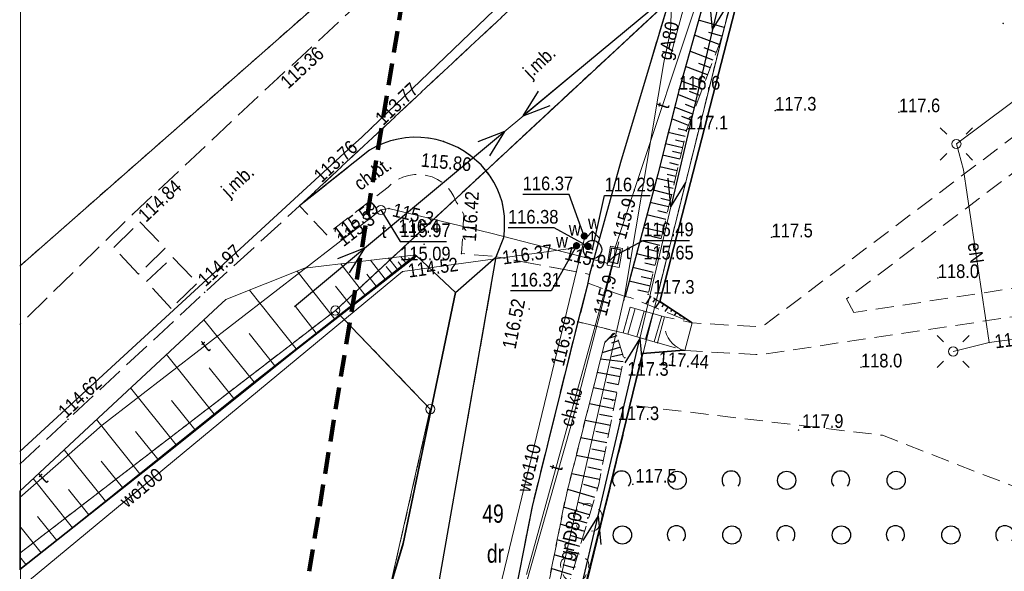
# Model space of a CAD drawing. Header units: metres. Extents: x 6532801 to 6532945, y 6021209 to 6021424.
# Tile 2 of 12: x 6532801 to 6532855, y 6021263 to 6021293. Entities that reach past the tile are written whole.
import ezdxf
from ezdxf.enums import TextEntityAlignment as Align

# ---------------------------------------------------------------- set-up
doc = ezdxf.new("R2010")
doc.units = ezdxf.units.M
doc.header["$MEASUREMENT"] = 0
for name, pattern in [('1.0_0.5', [1.5, 1, -0.5]), ('1.5_0.5', [2, 1.5, -0.5]), ('219-500', [0]), ('4', [1.8, 1.2, -0.6]), ('egug-500', [1, 0.5, -0.5]), ('otof_500', [0]), ('suep_nn_500', [0])]:
    doc.linetypes.add(name, pattern=pattern)
doc.layers.get('0').update_dxf_attribs({"color": 2, "linetype": 'CONTINUOUS', "lineweight": 5})
for name, color, linetype in [('000 Inne (niezydentyfikowane)', 7, 'CONTINUOUS'), ('140-Punkty robocze', 7, 'CONTINUOUS'), ('202-punkt graniczny', 7, 'CONTINUOUS'), ('210-oznaczenie konturu użytku gruntowego', 7, 'CONTINUOUS'), ('211-numer działki ewidencyjnej', 7, 'CONTINUOUS'), ('218-kontur użytku gruntowego', 7, 'CONTINUOUS'), ('219-działka ewidencyjna', 7, 'CONTINUOUS'), ('chodnik', 7, 'CONTINUOUS'), ('chodnik-Atr17', 7, 'CONTINUOUS'), ('drzewo liściaste', 7, 'CONTINUOUS'), ('furtka', 7, 'CONTINUOUS'), ('hydrant', 7, 'CONTINUOUS'), ('jezdnia', 7, 'CONTINUOUS'), ('jezdnia-Atr17', 7, 'CONTINUOUS'), ('komora podziemna', 7, 'CONTINUOUS'), ('krawężnik', 7, 'CONTINUOUS'), ('latarnia', 7, 'CONTINUOUS'), ('Obszar opracowania', 7, 'CONTINUOUS'), ('ogrodzenie trwałe', 7, 'CONTINUOUS'), ('pikieta naturalna', 7, 'CONTINUOUS'), ('pikieta naturalna-Atr2', 7, 'CONTINUOUS'), ('pikieta sztuczna', 7, 'CONTINUOUS'), ('pikieta sztuczna-Atr2', 7, 'CONTINUOUS'), ('przewód elektroenergetyczny niskiego napięcia', 7, 'CONTINUOUS'), ('przewód elektroenergetyczny podziemny', 7, 'CONTINUOUS'), ('przewód elektroenergetyczny podziemny-Atr1', 7, 'CONTINUOUS'), ('przewód gazowy', 7, 'CONTINUOUS'), ('przewód gazowy-Atr1', 7, 'CONTINUOUS'), ('przewód kanalizacyjny', 7, 'CONTINUOUS'), ('przewód telekomunikacyjny podziemny', 7, 'CONTINUOUS'), ('przewód telekomunikacyjny podziemny-Atr1', 7, 'CONTINUOUS'), ('przewód wodociągowy', 7, 'CONTINUOUS'), ('przewód wodociągowy-Atr1', 7, 'CONTINUOUS'), ('Ramki i opis wydruku', 7, 'CONTINUOUS'), ('rzędna', 7, 'CONTINUOUS'), ('rzędna-Atr2', 7, 'CONTINUOUS'), ('rzędna-Atr3', 7, 'CONTINUOUS'), ('schody w ciągu komunikacyjnym', 7, 'CONTINUOUS'), ('skarpa nieumocniona', 7, 'CONTINUOUS'), ('skarpa umocniona', 7, 'CONTINUOUS'), ('wodociągowe urządzenie techniczne', 7, 'CONTINUOUS'), ('wodociągowe urządzenie techniczne-Atr17', 7, 'CONTINUOUS'), ('właz do komory lub kanału - okrągły', 7, 'CONTINUOUS'), ('właz do komory lub kanału - okrągły-Atr17', 7, 'CONTINUOUS'), ('właz do komory lub kanału - prostokątny', 7, 'CONTINUOUS'), ('właz do komory lub kanału - prostokątny-Atr17', 7, 'CONTINUOUS'), ('zadrzewienie  zakrzewienie', 7, 'CONTINUOUS'), ('zasuwa lub zawór', 7, 'CONTINUOUS'), ('zasuwa lub zawór-Atr17', 7, 'CONTINUOUS')]:
    doc.layers.add(name, color=color, linetype=linetype)
doc.styles.get("Standard").update_dxf_attribs({"font": 'Working1250', "width": 0.75})
doc.linetypes.add('902-500', pattern='A,3.75,0,[1,ksztalty.shx,S=0.5,R=0,X=0,Y=0],3.75', length=7.5)

# ---------------------------------------------------------------- blocks, each defined once
blk = doc.blocks.new('202')
at = {"color": 0, "linetype": 'Continuous', "lineweight": 0}
blk.add_circle((0, 0), 0.25, dxfattribs=at)
blk = doc.blocks.new('PW01')
at = {"linetype": 'Continuous', "lineweight": 13}
h = blk.add_hatch(color=0, dxfattribs=at)
edge = h.paths.add_edge_path()
edge.add_arc((0, 0), 0.045, 0, 360)
blk = doc.blocks.new('SUPWP')
at = {"color": 0, "linetype": 'Continuous'}
blk.add_lwpolyline([(-0.375, -0.25), (0.375, -0.25), (0.375, 0.25), (-0.375, 0.25)], close=True, dxfattribs=at)
blk = doc.blocks.new('OP021')
at = {"linetype": 'Continuous', "lineweight": 13}
h = blk.add_hatch(color=0, dxfattribs=at)
edge = h.paths.add_edge_path()
edge.add_arc((0, 0), 0.05, 0, 360)
at = {"color": 0, "linetype": 'Continuous', "lineweight": 13}
for centre, start, end in [((0, 0.4), 49.272, 130.728), ((-0.38, 0.124), 121.308, 202.548), ((0.38, 0.124), 337.452, 58.692), ((-0.235, -0.324), 193.221, 274.871), ((0.235, -0.324), 265.129, 346.779)]:
    blk.add_arc(centre, 0.4, start, end, dxfattribs=at)
blk = doc.blocks.new('SM01')
at = {"color": 0, "linetype": 'Continuous', "lineweight": 13}
for p, q in [((-0.53, 0.531), (-0.883, 0.884)), ((0.531, 0.531), (0.884, 0.884)), ((-0.53, -0.53), (-0.883, -0.883)), ((0.531, -0.53), (0.884, -0.883))]:
    blk.add_line(p, q, dxfattribs=at)
blk.add_circle((0, 0), 0.25, dxfattribs=at)
blk = doc.blocks.new('OTZK1')
at = {"color": 0, "linetype": 'Continuous'}
blk.add_circle((0, 0), 0.5, dxfattribs=at)
blk = doc.blocks.new('OTZK2')
at = {"color": 0, "linetype": 'Continuous'}
blk.add_arc((0, 0), 0.5, 318.85, 221.162, dxfattribs=at)
blk = doc.blocks.new('SUEP1')
at = {"color": 0, "linetype": 'Continuous'}
for p, q in [((0, 0), (5, 0)), ((5, 0), (3.5, 0.5)), ((5, 0), (3.5, -0.5)), ((5, 0), (15, 0)), ((15, 0), (13.5, 0.5)), ((15, 0), (13.5, -0.5))]:
    blk.add_line(p, q, dxfattribs=at)
blk = doc.blocks.new('OK04')
at = {"color": 0, "linetype": 'Continuous', "lineweight": 0}
blk.add_arc((1.5, 0.001), 1.5, 120, 180, dxfattribs=at)
blk = doc.blocks.new('US22')
at = {"color": 0, "linetype": 'Continuous', "lineweight": 13}
blk.add_circle((0, 0), 0.25, dxfattribs=at)
blk = doc.blocks.new('US25')
at = {"linetype": 'Continuous', "lineweight": 0}
h = blk.add_hatch(color=0, dxfattribs=at)
edge = h.paths.add_edge_path()
edge.add_arc((0, 0), 0.2, 0, 360)
blk = doc.blocks.new('SUWH')
at = {"color": 0, "linetype": 'Continuous'}
for p in [(-0.354, 0.646), (0, 0.5), (0.354, 0.646)]:
    blk.add_line(p, (0, 1), dxfattribs=at)
blk.add_circle((0, 0), 0.5, dxfattribs=at)
blk = doc.blocks.new('PIKIETA')
at = {"color": 0}
blk.add_circle((0, 0), 0.045, dxfattribs=at)

msp = doc.modelspace()

# ---------------------------------------------------------------- linework, layer by layer
at = {"layer": '000 Inne (niezydentyfikowane)', "color": 7, "linetype": 'Continuous', "lineweight": 13}
for p, q in [((6532821.75, 6021279.54), (6532821.26, 6021280.16)), ((6532822.2, 6021279.9), (6532821.94, 6021280.24)), ((6532822.43, 6021280.08), (6532822.35, 6021280.18)), ((6532822.66, 6021280.26), (6532822.61, 6021280.32)), ((6532819.97, 6021278.15), (6532818.64, 6021279.85)), ((6532821.08, 6021279.01), (6532820.27, 6021280.04)), ((6532821.45, 6021279.31), (6532821.14, 6021279.71)), ((6532821.97, 6021279.72), (6532821.79, 6021279.96)), ((6532818.3, 6021276.83), (6532816.25, 6021279.45)), ((6532820.59, 6021278.63), (6532820.07, 6021279.29)), ((6532819.21, 6021277.54), (6532818.35, 6021278.63)), ((6532816.2, 6021275.18), (6532813.65, 6021278.41)), ((6532817.3, 6021276.05), (6532816.16, 6021277.5)), ((6532813.89, 6021273.36), (6532811.14, 6021276.78)), ((6532815.03, 6021274.26), (6532813.63, 6021276.03)), ((6532811.7, 6021271.61), (6532809.09, 6021274.87)), ((6532812.78, 6021272.47), (6532811.44, 6021274.14)), ((6532809.62, 6021269.93), (6532807.13, 6021273.04)), ((6532810.65, 6021270.76), (6532809.37, 6021272.35)), ((6532807.64, 6021268.34), (6532805.26, 6021271.31)), ((6532808.62, 6021269.13), (6532807.4, 6021270.65)), ((6532805.75, 6021266.83), (6532803.48, 6021269.65)), ((6532806.68, 6021267.58), (6532805.52, 6021269.02)), ((6532803.95, 6021265.38), (6532801.79, 6021268.07)), ((6532804.84, 6021266.09), (6532803.73, 6021267.47)), ((6532803.08, 6021264.68), (6532802.02, 6021266)), ((6532802.23, 6021264), (6532801.05, 6021265.472)), ((6532801.4, 6021263.34), (6532801.05, 6021263.773))]:
    msp.add_line(p, q, dxfattribs=at)
at = {"layer": '000 Inne (niezydentyfikowane)', "color": 7, "linetype": 'Continuous', "lineweight": 25, "flags": 128}
for points in [[(6532839.65, 6021292.8), (6532838.25, 6021293.2)], [(6532839.52, 6021292.33), (6532838.82, 6021292.53)], [(6532839.38, 6021291.87), (6532838.02, 6021292.39)], [(6532839.05, 6021291.02), (6532837.77, 6021291.5)], [(6532839.21, 6021291.44), (6532838.55, 6021291.69)], [(6532838.74, 6021290.21), (6532837.54, 6021290.66)], [(6532838.9, 6021290.6), (6532838.27, 6021290.84)], [(6532838.45, 6021289.44), (6532837.31, 6021289.87)], [(6532838.6, 6021289.82), (6532838.01, 6021290.04)], [(6532838.32, 6021289.08), (6532837.76, 6021289.29)], [(6532838.18, 6021288.72), (6532837.11, 6021289.13)], [(6532837.93, 6021288.06), (6532836.94, 6021288.44)], [(6532838.05, 6021288.39), (6532837.54, 6021288.58)], [(6532837.69, 6021287.44), (6532836.78, 6021287.79)], [(6532837.81, 6021287.75), (6532837.33, 6021287.93)], [(6532837.59, 6021287.14), (6532837.13, 6021287.25)], [(6532837.52, 6021286.83), (6532836.59, 6021287.05)], [(6532837.45, 6021286.52), (6532836.98, 6021286.63)], [(6532837.37, 6021286.21), (6532836.44, 6021286.43)], [(6532837.23, 6021285.58), (6532836.28, 6021285.8)], [(6532837.3, 6021285.9), (6532836.83, 6021286.01)], [(6532837.08, 6021284.95), (6532836.12, 6021285.17)], [(6532837.15, 6021285.26), (6532836.68, 6021285.38)], [(6532836.93, 6021284.3), (6532835.96, 6021284.53)], [(6532837, 6021284.63), (6532836.52, 6021284.74)], [(6532836.77, 6021283.64), (6532835.78, 6021283.88)], [(6532836.85, 6021283.97), (6532836.36, 6021284.09)], [(6532836.69, 6021283.31), (6532836.19, 6021283.43)], [(6532836.61, 6021282.97), (6532835.6, 6021283.21)], [(6532836.45, 6021282.28), (6532835.42, 6021282.53)], [(6532836.53, 6021282.63), (6532836.02, 6021282.75)], [(6532836.29, 6021281.58), (6532835.23, 6021281.83)], [(6532836.37, 6021281.93), (6532835.85, 6021282.06)], [(6532836.2, 6021281.22), (6532835.67, 6021281.35)], [(6532836.12, 6021280.86), (6532835.04, 6021281.12)], [(6532836.03, 6021280.5), (6532835.49, 6021280.63)], [(6532835.95, 6021280.13), (6532834.85, 6021280.39)], [(6532835.77, 6021279.38), (6532834.65, 6021279.65)], [(6532835.86, 6021279.76), (6532835.3, 6021279.89)], [(6532835.68, 6021279), (6532835.11, 6021279.14)], [(6532835.59, 6021278.63), (6532834.44, 6021278.9)], [(6532835.51, 6021278.27), (6532834.93, 6021278.41)], [(6532835.64, 6021278.08), (6532835.36, 6021277.65)], [(6532835.87, 6021277.93), (6532835.75, 6021277.74)], [(6532836.1, 6021277.78), (6532835.88, 6021277.44)], [(6532836.33, 6021277.63), (6532836.23, 6021277.48)], [(6532836.56, 6021277.48), (6532836.4, 6021277.23)], [(6532836.79, 6021277.33), (6532836.72, 6021277.23)], [(6532837.02, 6021277.18), (6532836.91, 6021277.01)], [(6532837.25, 6021277.03), (6532837.21, 6021276.97)], [(6532837.48, 6021276.88), (6532837.43, 6021276.8)], [(6532833.78, 6021275.9), (6532833.37, 6021275.78)], [(6532833.97, 6021275.27), (6532832.97, 6021274.96)], [(6532833.86, 6021275.62), (6532833.47, 6021275.49)], [(6532834.09, 6021274.87), (6532833.49, 6021274.74)], [(6532834.11, 6021274.47), (6532832.88, 6021274.62)], [(6532834.03, 6021274.06), (6532833.42, 6021274.18)], [(6532833.95, 6021273.65), (6532832.7, 6021273.89)], [(6532833.86, 6021273.22), (6532833.23, 6021273.35)], [(6532833.78, 6021272.79), (6532832.49, 6021273.04)], [(6532833.6, 6021271.9), (6532832.27, 6021272.17)], [(6532833.69, 6021272.35), (6532833.03, 6021272.48)], [(6532833.51, 6021271.45), (6532832.83, 6021271.58)], [(6532833.42, 6021270.98), (6532832.04, 6021271.26)], [(6532833.32, 6021270.51), (6532832.62, 6021270.65)], [(6532833.23, 6021270.03), (6532831.8, 6021270.31)], [(6532833.03, 6021269.05), (6532831.55, 6021269.34)], [(6532833.13, 6021269.54), (6532832.4, 6021269.69)], [(6532832.83, 6021268.03), (6532831.3, 6021268.33)], [(6532832.93, 6021268.54), (6532832.18, 6021268.69)], [(6532832.71, 6021267.52), (6532831.96, 6021267.75)], [(6532832.56, 6021267.03), (6532831.08, 6021267.48)], [(6532832.42, 6021266.55), (6532831.69, 6021266.77)], [(6532832.28, 6021266.08), (6532830.85, 6021266.51)], [(6532832.01, 6021265.18), (6532830.67, 6021265.58)], [(6532832.14, 6021265.62), (6532831.45, 6021265.83)], [(6532831.75, 6021264.34), (6532830.5, 6021264.72)], [(6532831.88, 6021264.75), (6532831.23, 6021264.95)], [(6532831.52, 6021263.55), (6532830.34, 6021263.9)], [(6532831.63, 6021263.94), (6532831.02, 6021264.12)], [(6532831.29, 6021262.8), (6532830.18, 6021263.14)], [(6532831.4, 6021263.17), (6532830.83, 6021263.34)]]:
    msp.add_lwpolyline(points, dxfattribs=at)
at = {"layer": '218-kontur użytku gruntowego', "color": 3, "linetype": 'egug-500', "lineweight": 18, "flags": 128}
for points in [[(6532801.05, 6021279.718), (6532829.87, 6021305.07)], [(6532829.87, 6021305.07), (6532801.05, 6021279.718)], [(6532841.05, 6021298.39), (6532818.35, 6021277.29)], [(6532818.35, 6021277.29), (6532841.05, 6021298.39)], [(6532831.82, 6021261.35), (6532841.05, 6021298.39)], [(6532841.05, 6021298.39), (6532831.82, 6021261.35)], [(6532818.35, 6021277.29), (6532801.05, 6021263.978)], [(6532801.05, 6021263.978), (6532818.35, 6021277.29)], [(6532823.55, 6021271.88), (6532818.35, 6021277.29)], [(6532818.35, 6021277.29), (6532823.55, 6021271.88)], [(6532816.88, 6021242.33), (6532823.55, 6021271.88)], [(6532823.55, 6021271.88), (6532816.88, 6021242.33)]]:
    msp.add_lwpolyline(points, dxfattribs=at)
at = {"layer": '219-działka ewidencyjna', "color": 7, "linetype": '219-500', "lineweight": 18, "flags": 128}
for points in [[(6532829.87, 6021305.07), (6532801.05, 6021279.718)], [(6532841.05, 6021298.39), (6532818.35, 6021277.29)], [(6532841.05, 6021298.39), (6532831.82, 6021261.35)], [(6532818.35, 6021277.29), (6532801.05, 6021263.978)], [(6532818.35, 6021277.29), (6532823.55, 6021271.88)], [(6532816.88, 6021242.33), (6532823.55, 6021271.88)]]:
    msp.add_lwpolyline(points, dxfattribs=at)
at = {"layer": 'chodnik', "color": 7, "linetype": '1.0_0.5', "lineweight": 18, "flags": 128}
for points in [[(6532836.38, 6021276.95), (6532836, 6021275.52), (6532837.49, 6021275.09), (6532841.39, 6021274.88), (6532841.86, 6021274.9), (6532857.45, 6021277.24), (6532873.99, 6021279.78), (6532887.25, 6021281.82), (6532888.05, 6021285.42), (6532890, 6021294.34), (6532890.44, 6021295.45), (6532890.98, 6021296.57), (6532891.48, 6021297.36), (6532891.88, 6021297.88), (6532892.05, 6021298.04), (6532892.62, 6021298.83), (6532889.16, 6021299.86), (6532887.46, 6021303.04), (6532888.51, 6021306.47), (6532888.4, 6021306.45), (6532887.42, 6021306.16), (6532886.5, 6021306.03), (6532885.52, 6021306.13), (6532877.88, 6021308.38), (6532877.34, 6021308.96), (6532877.08, 6021309.62), (6532877.04, 6021310.58), (6532878.91, 6021317.42), (6532877.47, 6021317.85), (6532875.56, 6021310.81), (6532872.51, 6021299.67), (6532841.9, 6021276.52), (6532841.48, 6021276.4), (6532837.9, 6021276.61)], [(6532846.75, 6021277.17), (6532846.36, 6021277.93), (6532873.39, 6021298.4), (6532873.92, 6021299.04), (6532875.09, 6021303.24), (6532875.36, 6021303.68), (6532876.32, 6021304.26), (6532877.27, 6021304.48), (6532878.25, 6021304.49), (6532882.1, 6021303.34), (6532883.4, 6021302.59), (6532884.91, 6021301.3), (6532887.28, 6021298.79), (6532887.78, 6021298.01), (6532888.19, 6021296.98), (6532888.5, 6021295.75), (6532888.48, 6021294.51), (6532886.04, 6021283.44), (6532885.63, 6021283.14), (6532876.66, 6021281.75), (6532869.77, 6021280.7)], [(6532823.04, 6021286.78), (6532822.61, 6021286.79), (6532822.19, 6021286.76), (6532821.78, 6021286.69), (6532821.36, 6021286.59), (6532820.96, 6021286.45), (6532820.58, 6021286.29), (6532820.21, 6021286.08), (6532816.39, 6021283.03), (6532817.86, 6021281.45), (6532821.24, 6021284.06), (6532821.48, 6021284.28), (6532821.75, 6021284.46), (6532822.05, 6021284.6), (6532822.36, 6021284.7), (6532822.69, 6021284.75), (6532823.01, 6021284.74), (6532823.34, 6021284.7), (6532823.65, 6021284.61), (6532823.95, 6021284.47), (6532824.22, 6021284.29), (6532824.46, 6021284.07), (6532824.68, 6021283.82), (6532824.84, 6021283.54), (6532824.97, 6021283.24), (6532825.13, 6021283.03), (6532825.26, 6021282.8), (6532825.39, 6021282.54), (6532825.26, 6021280.41), (6532827.16, 6021280.24), (6532827.57, 6021281.29), (6532827.62, 6021281.68), (6532827.62, 6021282.47), (6532827.56, 6021282.85), (6532827.48, 6021283.24), (6532827.36, 6021283.61), (6532827.21, 6021283.98), (6532827.03, 6021284.33), (6532826.83, 6021284.66), (6532826.34, 6021285.28), (6532825.74, 6021285.79), (6532825.42, 6021286.01), (6532825.05, 6021286.23), (6532824.67, 6021286.4), (6532824.26, 6021286.56), (6532823.87, 6021286.66), (6532823.46, 6021286.74)], [(6532834.16, 6021277.89), (6532834.18, 6021277.94), (6532834.22, 6021278.06), (6532832.2, 6021278.78), (6532831.67, 6021276.66), (6532834.11, 6021276.06), (6532834.51, 6021277.47)]]:
    msp.add_lwpolyline(points, close=True, dxfattribs=at)
for points in [[(6532831.63, 6021276.67), (6532829.13, 6021266.55), (6532827.71, 6021259.31), (6532827.15, 6021255.46), (6532824.14, 6021239.54), (6532820.58, 6021224.62), (6532819.335, 6021219.41)], [(6532821.21, 6021219.41), (6532821.37, 6021220), (6532822.19, 6021224.06), (6532825.62, 6021239.08), (6532827.41, 6021248.52), (6532828.29, 6021248.37), (6532828.62, 6021249.49), (6532827.63, 6021249.87), (6532828.77, 6021255.26), (6532830, 6021255.07), (6532830.71, 6021258.21), (6532829.26, 6021258.52), (6532831.06, 6021267.43), (6532833.11, 6021275.54), (6532833.7, 6021276.16), (6532831.63, 6021276.67)]]:
    msp.add_lwpolyline(points, dxfattribs=at)
at = {"layer": 'furtka', "color": 7, "linetype": 'otof_500', "lineweight": 18, "flags": 128}
msp.add_lwpolyline([(6532837.49, 6021275.09), (6532837.9, 6021276.61)], dxfattribs=at)
at = {"layer": 'jezdnia', "color": 7, "linetype": '1.5_0.5', "lineweight": 18, "flags": 128}
for points in [[(6532801.05, 6021268.862), (6532803.7, 6021271.32), (6532811.18, 6021278.28), (6532816.39, 6021283.03), (6532830.67, 6021296.37), (6532842.79, 6021307.81), (6532851.1, 6021315.74), (6532852.34, 6021316.74), (6532853.03, 6021317.44), (6532872.74, 6021336.02), (6532881.68, 6021344.57), (6532891.36, 6021352.81), (6532901.93, 6021360.89), (6532908.313, 6021365.41)], [(6532898.658, 6021365.41), (6532898.53, 6021365.32), (6532887.59, 6021356.92), (6532878.33, 6021348.98), (6532875.02, 6021346.1), (6532859.1, 6021331.1), (6532845.91, 6021318.56), (6532831.36, 6021304.96), (6532827.14, 6021301.06), (6532815.19, 6021290.02), (6532807.26, 6021282.59), (6532801.05, 6021276.516)], [(6532819.335, 6021219.41), (6532820.58, 6021224.62), (6532824.14, 6021239.54), (6532827.15, 6021255.46), (6532827.71, 6021259.31), (6532829.13, 6021266.55), (6532831.63, 6021276.67), (6532832.15, 6021278.62), (6532832.28, 6021279.27), (6532827.16, 6021280.24), (6532822.54, 6021253.88), (6532821.82, 6021249.88), (6532821.23, 6021246.56), (6532820.13, 6021240.39), (6532819.41, 6021238.58), (6532814.785, 6021219.41)]]:
    msp.add_lwpolyline(points, dxfattribs=at)
for points in [[(6532816.39, 6021283.03), (6532820.21, 6021286.08), (6532820.58, 6021286.29), (6532820.96, 6021286.45), (6532821.36, 6021286.59), (6532821.78, 6021286.69), (6532822.19, 6021286.76), (6532822.61, 6021286.79), (6532823.04, 6021286.78), (6532823.46, 6021286.74), (6532823.87, 6021286.66), (6532824.26, 6021286.56), (6532824.67, 6021286.4), (6532825.05, 6021286.23), (6532825.42, 6021286.01), (6532825.74, 6021285.79), (6532826.34, 6021285.28), (6532826.83, 6021284.66), (6532827.03, 6021284.33), (6532827.21, 6021283.98), (6532827.36, 6021283.61), (6532827.48, 6021283.24), (6532827.56, 6021282.85), (6532827.62, 6021282.47), (6532827.62, 6021281.68), (6532827.57, 6021281.29), (6532827.16, 6021280.24), (6532832.28, 6021279.27), (6532833.98, 6021285.41), (6532836.74, 6021294.69), (6532837.29, 6021297.49), (6532838.86, 6021302.11), (6532840.67, 6021305.25), (6532842.79, 6021307.81), (6532830.67, 6021296.37)], [(6532807.56, 6021279.28), (6532806.2, 6021280.73), (6532807.64, 6021282.15), (6532809.02, 6021280.7)], [(6532809.35, 6021277.4), (6532808, 6021278.87), (6532809.42, 6021280.23), (6532810.78, 6021278.8)]]:
    msp.add_lwpolyline(points, close=True, dxfattribs=at)
at = {"layer": 'komora podziemna', "color": 30, "linetype": 'Continuous', "lineweight": 18, "flags": 128}
msp.add_lwpolyline([(6532833.43, 6021280.81), (6532834.08, 6021280.69), (6532833.9, 6021279.64), (6532833.24, 6021279.77)], close=True, dxfattribs=at)
at = {"layer": 'krawężnik', "color": 7, "linetype": 'Continuous', "lineweight": 25, "flags": 128}
for points in [[(6532839.62, 6021298.08), (6532837.18, 6021289.4), (6532836.02, 6021284.76), (6532834.22, 6021278.06)], [(6532836.74, 6021294.69), (6532833.98, 6021285.41), (6532832.28, 6021279.27), (6532832.15, 6021278.62), (6532831.63, 6021276.67), (6532829.13, 6021266.55), (6532827.71, 6021259.31)], [(6532824.93, 6021278.27), (6532827.16, 6021280.24), (6532827.57, 6021281.29), (6532827.62, 6021281.68), (6532827.62, 6021282.47), (6532827.56, 6021282.85), (6532827.48, 6021283.24), (6532827.36, 6021283.61), (6532827.21, 6021283.98), (6532827.03, 6021284.33), (6532826.83, 6021284.66), (6532826.34, 6021285.28), (6532825.74, 6021285.79), (6532825.42, 6021286.01), (6532825.05, 6021286.23), (6532824.67, 6021286.4), (6532824.26, 6021286.56), (6532823.87, 6021286.66), (6532823.46, 6021286.74), (6532823.04, 6021286.78), (6532822.61, 6021286.79), (6532822.19, 6021286.76), (6532821.78, 6021286.69), (6532821.36, 6021286.59), (6532820.96, 6021286.45), (6532820.58, 6021286.29), (6532820.21, 6021286.08), (6532816.39, 6021283.03)], [(6532820.13, 6021240.39), (6532821.82, 6021249.88), (6532822.54, 6021253.88), (6532827.16, 6021280.24)], [(6532821.82, 6021249.88), (6532822.54, 6021253.88), (6532827.16, 6021280.24)]]:
    msp.add_lwpolyline(points, dxfattribs=at)
at = {"layer": 'Obszar opracowania', "color": 3, "linetype": '4', "lineweight": 200, "flags": 128}
msp.add_lwpolyline([(6532859.8, 6021351.42), (6532875.32, 6021346.3), (6532934.68, 6021313.91), (6532914.26, 6021235.16), (6532815.99, 6021257.34), (6532829.54, 6021340.4)], close=True, dxfattribs=at)
at = {"layer": 'ogrodzenie trwałe', "color": 7, "linetype": '902-500', "lineweight": 35, "flags": 128}
for points in [[(6532837.9, 6021276.61), (6532836.13, 6021277.79), (6532841.17, 6021297.38)], [(6532824.93, 6021278.27), (6532822.79, 6021280.29), (6532816.17, 6021275.12), (6532809.11, 6021269.46), (6532801.05, 6021263.09)], [(6532824.93, 6021278.27), (6532822.06, 6021264.52)], [(6532831.99, 6021261.81), (6532835.17, 6021274.94), (6532837.44, 6021275.12)], [(6532822.06, 6021264.52), (6532819.22, 6021254.99), (6532814.18, 6021250.15)]]:
    msp.add_lwpolyline(points, dxfattribs=at)
at = {"layer": 'przewód elektroenergetyczny niskiego napięcia', "color": 1, "linetype": 'suep_nn_500', "lineweight": 18, "flags": 128}
for points in [[(6532840.16, 6021297.57), (6532816.1, 6021277.5)], [(6532831.6, 6021261.16), (6532840.16, 6021297.57)]]:
    msp.add_lwpolyline(points, dxfattribs=at)
at = {"layer": 'przewód elektroenergetyczny podziemny', "color": 1, "linetype": 'Continuous', "lineweight": 18, "flags": 128}
for points in [[(6532870.33, 6021299.86), (6532870.06, 6021299.66), (6532852.38, 6021286.42), (6532852.77, 6021285.01), (6532854.17, 6021275.54)], [(6532852.2, 6021275.04), (6532854.17, 6021275.54), (6532874.14, 6021278.13)]]:
    msp.add_lwpolyline(points, dxfattribs=at)
at = {"layer": 'przewód gazowy', "color": 52, "linetype": 'Continuous', "lineweight": 18, "flags": 128}
for points in [[(6532836.78, 6021294.51), (6532836.71, 6021292.6), (6532836.35, 6021290.89)], [(6532836.35, 6021290.89), (6532834.2, 6021278.08), (6532830.21, 6021260.47), (6532829.82, 6021258.94), (6532825.72, 6021243.03), (6532820.9, 6021223.63), (6532819.863, 6021219.41)]]:
    msp.add_lwpolyline(points, dxfattribs=at)
at = {"layer": 'przewód kanalizacyjny', "color": 34, "linetype": 'Continuous', "lineweight": 18, "flags": 128}
msp.add_lwpolyline([(6532801.05, 6021269.565), (6532819.29, 6021286.33), (6532819.8, 6021286.79), (6532820.31, 6021287.28), (6532869.85, 6021334.87), (6532870.33, 6021335.33), (6532870.86, 6021335.77), (6532905.327, 6021365.41)], dxfattribs=at)
at = {"layer": 'przewód telekomunikacyjny podziemny', "color": 30, "linetype": 'Continuous', "lineweight": 18, "flags": 128}
for points in [[(6532863.87, 6021318.67), (6532863.39, 6021318.57), (6532857.58, 6021316.45), (6532853.15, 6021313.37), (6532847.54, 6021307.84), (6532841.76, 6021300.34), (6532839.28, 6021297.61), (6532833.68, 6021280.75), (6532833.65, 6021280.29)], [(6532838.88, 6021299.26), (6532838.62, 6021298.19), (6532836.92, 6021291.98), (6532836.7, 6021291.14)], [(6532833.65, 6021280.29), (6532833.24, 6021279.88), (6532826.87, 6021281.53), (6532821.28, 6021282.88), (6532820.84, 6021282.8), (6532820.32, 6021282.4), (6532805.57, 6021271), (6532801.05, 6021267.027)], [(6532814.953, 6021219.41), (6532816.3, 6021226.41), (6532818.51, 6021237.65), (6532823.2, 6021236.53), (6532823.76, 6021239.12), (6532825.64, 6021247.85), (6532827.35, 6021255.42), (6532828.73, 6021262.06), (6532831.28, 6021271.08), (6532833.41, 6021279.26), (6532833.88, 6021281.05)], [(6532828.82, 6021262.82), (6532833.59, 6021280.08), (6532833.65, 6021280.29)]]:
    msp.add_lwpolyline(points, dxfattribs=at)
at = {"layer": 'przewód wodociągowy', "color": 5, "linetype": 'Continuous', "lineweight": 18, "flags": 128}
for points in [[(6532831.99, 6021281.19), (6532825.84, 6021255.8), (6532819.84, 6021225.72), (6532818.388, 6021219.41)], [(6532831.99, 6021281.19), (6532831.99, 6021281.37)], [(6532801.05, 6021262.063), (6532822.03, 6021279.42), (6532831.38, 6021280.71), (6532831.56, 6021280.84), (6532831.92, 6021280.9), (6532832.2, 6021280.8), (6532832.44, 6021280.63)]]:
    msp.add_lwpolyline(points, dxfattribs=at)
at = {"layer": 'Ramki i opis wydruku', "color": 7, "linetype": 'Continuous', "lineweight": 13, "flags": 128}
msp.add_lwpolyline([(6532801.1, 6021219.46), (6532944.5, 6021219.46), (6532944.5, 6021424.36), (6532801.1, 6021424.36)], close=True, dxfattribs=at)
at = {"layer": 'rzędna-Atr2', "color": 7, "flags": 128}
for points in [[(6532831.99, 6021281.37), (6532831.15, 6021283.65), (6532828.615, 6021283.65)], [(6532832.44, 6021280.63), (6532833.1, 6021283.59), (6532835.598, 6021283.59)], [(6532820.84, 6021282.8), (6532821.9, 6021281.08), (6532824.435, 6021281.08)], [(6532832.2, 6021280.8), (6532830.34, 6021281.82), (6532827.81, 6021281.82)], [(6532831.56, 6021280.84), (6532830.18, 6021278.37), (6532827.943, 6021278.37)], [(6532833.65, 6021280.29), (6532835.22, 6021281.13), (6532837.75, 6021281.13)]]:
    msp.add_lwpolyline(points, dxfattribs=at)
at = {"layer": 'schody w ciągu komunikacyjnym', "color": 7, "linetype": 'Continuous', "lineweight": 18, "flags": 128}
msp.add_lwpolyline([(6532834.51, 6021277.47), (6532834.11, 6021276.06), (6532836, 6021275.52), (6532836.38, 6021276.95)], close=True, dxfattribs=at)
for points in [[(6532834.783, 6021277.394), (6532834.382, 6021275.982)], [(6532835.265, 6021277.26), (6532834.863, 6021275.845)], [(6532835.746, 6021277.126), (6532835.344, 6021275.708)], [(6532836.228, 6021276.992), (6532835.824, 6021275.57)]]:
    msp.add_lwpolyline(points, dxfattribs=at)
at = {"layer": 'skarpa nieumocniona', "color": 7, "linetype": '1.0_0.5', "lineweight": 18, "flags": 128}
for points in [[(6532844.45, 6021306.51), (6532843.49, 6021305.27), (6532841.31, 6021302.17), (6532839.62, 6021298.08), (6532837.18, 6021289.4), (6532836.02, 6021284.76), (6532834.22, 6021278.06), (6532834.51, 6021278), (6532837.87, 6021276.62), (6532837.9, 6021276.61), (6532835.49, 6021278.18), (6532837.61, 6021287.22), (6532839.43, 6021292.01), (6532841.32, 6021298.66), (6532843.19, 6021302.09)], [(6532844.45, 6021306.51), (6532843.49, 6021305.27), (6532841.31, 6021302.17), (6532839.62, 6021298.08), (6532837.18, 6021289.4), (6532836.02, 6021284.76), (6532834.22, 6021278.06), (6532834.51, 6021278), (6532837.87, 6021276.62), (6532837.9, 6021276.61), (6532835.49, 6021278.18), (6532837.61, 6021287.22), (6532839.43, 6021292.01), (6532841.32, 6021298.66), (6532843.19, 6021302.09)], [(6532833.12, 6021275.55), (6532830.9, 6021266.76), (6532829.27, 6021258.5), (6532830.71, 6021258.21), (6532830.37, 6021259.72), (6532832.78, 6021267.76), (6532834.15, 6021274.68), (6532833.72, 6021276.09)], [(6532833.12, 6021275.55), (6532830.9, 6021266.76), (6532829.27, 6021258.5), (6532830.71, 6021258.21), (6532830.37, 6021259.72), (6532832.78, 6021267.76), (6532834.15, 6021274.68), (6532833.72, 6021276.09)]]:
    msp.add_lwpolyline(points, close=True, dxfattribs=at)
at = {"layer": 'skarpa umocniona', "color": 7, "linetype": 'Continuous', "lineweight": 18, "flags": 128}
msp.add_lwpolyline([(6532814.04, 6021273.48), (6532801.08, 6021263.08), (6532801.05, 6021263.06), (6532801.05, 6021267.39), (6532804.3, 6021270.41), (6532811.9, 6021277.49), (6532812.34, 6021277.89), (6532816.66, 6021279.61), (6532822.76, 6021280.34)], close=True, dxfattribs=at)
msp.add_lwpolyline([(6532814.04, 6021273.48), (6532801.08, 6021263.08), (6532801.05, 6021263.06), (6532801.05, 6021267.39), (6532804.3, 6021270.41), (6532811.9, 6021277.49), (6532812.34, 6021277.89), (6532816.66, 6021279.61), (6532822.76, 6021280.34)], close=True, dxfattribs=at)
at = {"layer": 'zadrzewienie  zakrzewienie', "color": 7, "linetype": '1.0_0.5', "lineweight": 18, "flags": 128}
msp.add_lwpolyline([(6532831.99, 6021261.81), (6532857.46, 6021257.54), (6532868.82, 6021257.7), (6532886.04, 6021251.03), (6532892.5, 6021250.89), (6532893.82, 6021252.7), (6532893.61, 6021258.22), (6532870.97, 6021265.81), (6532864.97, 6021263.96), (6532848.32, 6021270.45), (6532834.52, 6021272.1)], close=True, dxfattribs=at)

# ---------------------------------------------------------------- block references
at = {"layer": '140-Punkty robocze', "color": 7, "linetype": 'Continuous', "lineweight": 13}
msp.add_blockref('PIKIETA', (6532831.56, 6021280.84), dxfattribs=at)
at = {"layer": '202-punkt graniczny', "color": 7, "linetype": 'Continuous', "lineweight": 18}
for p in [(6532818.35, 6021277.29), (6532823.55, 6021271.88)]:
    msp.add_blockref('202', p, dxfattribs=at)
at = {"layer": 'drzewo liściaste', "color": 94, "linetype": 'Continuous', "lineweight": 18}
for p in [(6532832.18, 6021265.91), (6532831.46, 6021263.23)]:
    msp.add_blockref('OP021', p, dxfattribs=at)
at = {"layer": 'furtka', "color": 7, "linetype": 'Continuous', "lineweight": 18, "rotation": 74.904}
msp.add_blockref('OK04', (6532837.49, 6021275.09), dxfattribs=at)
at = {"layer": 'hydrant', "color": 5, "linetype": 'Continuous', "lineweight": 18}
msp.add_blockref('SUWH', (6532832.44, 6021280.63), dxfattribs=at)
at = {"layer": 'latarnia', "color": 7, "linetype": 'Continuous', "lineweight": 18}
for p in [(6532852.38, 6021286.42), (6532852.2, 6021275.04)]:
    msp.add_blockref('SM01', p, dxfattribs=at)
at = {"layer": 'pikieta naturalna', "color": 7, "linetype": 'Continuous', "lineweight": 13}
for p in [(6532854.94, 6021293.03), (6532837.18, 6021289.4), (6532842.45, 6021288.25), (6532849.23, 6021288.16), (6532837.61, 6021287.22), (6532842.25, 6021281.3), (6532823.21, 6021280.92), (6532851.36, 6021279.07), (6532835.49, 6021278.18), (6532834.21, 6021274.7), (6532847.15, 6021274.17), (6532833.53, 6021272.36), (6532843.73, 6021270.73), (6532834.65, 6021267.76)]:
    msp.add_blockref('PW01', p, dxfattribs=at)
at = {"layer": 'pikieta sztuczna', "color": 7, "linetype": 'Continuous', "lineweight": 13}
for p in [(6532815.19, 6021290.02), (6532824.26, 6021286.56), (6532807.26, 6021282.59), (6532817.86, 6021281.45), (6532825.26, 6021280.41), (6532811.18, 6021278.28), (6532828.97, 6021277.37), (6532831.63, 6021276.67), (6532836, 6021275.52), (6532803.7, 6021271.32)]:
    msp.add_blockref('PW01', p, dxfattribs=at)
at = {"layer": 'przewód elektroenergetyczny niskiego napięcia', "color": 1, "linetype": 'Continuous', "lineweight": 18}
for p, rotation in [((6532840.16, 6021297.57), 219.834), ((6532840.16, 6021297.57), 256.77), ((6532816.1, 6021277.5), 39.83400000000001), ((6532831.6, 6021261.16), 76.76999999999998)]:
    msp.add_blockref('SUEP1', p, dxfattribs=dict(at, rotation=rotation))
at = {"layer": 'rzędna', "color": 34, "linetype": 'Continuous', "lineweight": 18}
for p, rotation in [((6532820.31, 6021287.28), 44.64699999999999), ((6532819.29, 6021286.33), 43.379)]:
    msp.add_blockref('PW01', p, dxfattribs=dict(at, rotation=rotation))
at = {"layer": 'rzędna', "color": 30, "linetype": 'Continuous', "lineweight": 18, "rotation": 42.96299999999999}
msp.add_blockref('PW01', (6532820.84, 6021282.8), dxfattribs=at)
at = {"layer": 'rzędna', "color": 30, "linetype": 'Continuous', "lineweight": 18}
for p in [(6532821.28, 6021282.88), (6532820.32, 6021282.4), (6532833.68, 6021280.75), (6532833.65, 6021280.29), (6532833.24, 6021279.88), (6532833.41, 6021279.26)]:
    msp.add_blockref('PW01', p, dxfattribs=at)
at = {"layer": 'rzędna', "color": 5, "linetype": 'Continuous', "lineweight": 18}
for p, rotation in [((6532831.99, 6021281.37), 76.384), ((6532831.38, 6021280.71), 348.69), ((6532832.2, 6021280.8), 345.6669999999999)]:
    msp.add_blockref('PW01', p, dxfattribs=dict(at, rotation=rotation))
for p in [(6532831.56, 6021280.84), (6532832.44, 6021280.63), (6532822.03, 6021279.42)]:
    msp.add_blockref('PW01', p, dxfattribs=at)
at = {"layer": 'rzędna', "color": 1, "linetype": 'Continuous', "lineweight": 18, "rotation": 14.241}
msp.add_blockref('PW01', (6532854.17, 6021275.54), dxfattribs=at)
at = {"layer": 'wodociągowe urządzenie techniczne', "color": 5, "linetype": 'Continuous', "lineweight": 18}
msp.add_blockref('US25', (6532831.56, 6021280.84), dxfattribs=at)
at = {"layer": 'właz do komory lub kanału - okrągły', "color": 7, "linetype": 'Continuous', "lineweight": 18, "rotation": 42.96299999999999}
msp.add_blockref('US22', (6532820.84, 6021282.8), dxfattribs=at)
at = {"layer": 'właz do komory lub kanału - prostokątny', "color": 7, "linetype": 'Continuous', "lineweight": 18, "rotation": 258.69}
msp.add_blockref('SUPWP', (6532833.65, 6021280.29), dxfattribs=at)
at = {"layer": 'zadrzewienie  zakrzewienie', "color": 7, "linetype": 'Continuous', "lineweight": 18}
for name, p in [('OTZK2', (6532834.034, 6021267.987)), ('OTZK1', (6532837.076, 6021267.976)), ('OTZK2', (6532840.034, 6021267.987)), ('OTZK1', (6532843.076, 6021267.976)), ('OTZK2', (6532846.034, 6021267.987)), ('OTZK1', (6532849.076, 6021267.976)), ('OTZK2', (6532837.034, 6021264.987)), ('OTZK2', (6532843.034, 6021264.987)), ('OTZK2', (6532849.034, 6021264.987)), ('OTZK2', (6532855.034, 6021264.987)), ('OTZK1', (6532834.076, 6021264.976)), ('OTZK1', (6532840.076, 6021264.976)), ('OTZK1', (6532846.076, 6021264.976)), ('OTZK1', (6532852.076, 6021264.976))]:
    msp.add_blockref(name, p, dxfattribs=at)
at = {"layer": 'zasuwa lub zawór', "color": 5, "linetype": 'Continuous', "lineweight": 18}
for p, rotation in [((6532831.99, 6021281.37), 76.384), ((6532832.2, 6021280.8), 345.6669999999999)]:
    msp.add_blockref('US25', p, dxfattribs=dict(at, rotation=rotation))

# ---------------------------------------------------------------- texts
at = {"layer": '210-oznaczenie konturu użytku gruntowego', "color": 3, "linetype": 'Continuous', "lineweight": 18, "width": 0.79}
msp.add_text('dr', height=1, dxfattribs=at).set_placement((6532826.65, 6021263.46))
at = {"layer": '211-numer działki ewidencyjnej', "color": 7, "linetype": 'Continuous', "lineweight": 18, "width": 0.79}
msp.add_text('49', height=1, dxfattribs=at).set_placement((6532826.4, 6021265.65))
at = {"layer": 'chodnik-Atr17', "color": 7, "width": 0.9}
msp.add_text('ch.bt.', height=0.75, rotation=35.499, dxfattribs=at).set_placement((6532820.39, 6021284.78), align=Align.MIDDLE_CENTER)
msp.add_text('ch.kb', height=0.75, rotation=75.814, dxfattribs=at).set_placement((6532831.37, 6021270.87))
msp.add_text('ch.kb', height=0.75, rotation=75.814, dxfattribs=at).set_placement((6532831.37, 6021270.87))
at = {"layer": 'jezdnia-Atr17', "color": 7, "width": 0.9}
msp.add_text('j.mb.', height=0.75, rotation=43.199, dxfattribs=at).set_placement((6532829.52, 6021290.92), align=Align.MIDDLE_CENTER)
msp.add_text('j.mb.', height=0.75, rotation=42.356, dxfattribs=at).set_placement((6532812.52, 6021283.46))
msp.add_text('j.mb.', height=0.75, rotation=42.356, dxfattribs=at).set_placement((6532812.52, 6021283.46))
msp.add_text('j.mb.', height=0.75, rotation=42.356, dxfattribs=at).set_placement((6532812.52, 6021283.46))
msp.add_text('j.mb.', height=0.75, rotation=42.356, dxfattribs=at).set_placement((6532812.52, 6021283.46))
msp.add_text('j.mb.', height=0.75, rotation=42.356, dxfattribs=at).set_placement((6532812.52, 6021283.46))
msp.add_text('j.mb.', height=0.75, rotation=42.356, dxfattribs=at).set_placement((6532812.52, 6021283.46))
at = {"layer": 'pikieta naturalna-Atr2', "color": 7, "width": 0.9}
for s, p in [('116.6', (6532837.18, 6021289.4)), ('117.3', (6532842.45, 6021288.25)), ('117.6', (6532849.23, 6021288.16)), ('117.1', (6532837.61, 6021287.22)), ('117.5', (6532842.25, 6021281.3)), ('118.0', (6532851.36, 6021279.07)), ('117.3', (6532835.77, 6021278.21)), ('118.0', (6532847.15, 6021274.17)), ('117.3', (6532834.35, 6021273.71)), ('117.3', (6532833.83, 6021271.28)), ('117.9', (6532843.93, 6021270.85)), ('117.5', (6532834.79, 6021267.85))]:
    msp.add_text(s, height=0.75, dxfattribs=at).set_placement(p)
msp.add_text('116.4', height=0.75, dxfattribs=at).set_placement((6532821.81, 6021281.92), align=Align.MIDDLE_LEFT)
at = {"layer": 'pikieta sztuczna-Atr2', "color": 7, "width": 0.9}
for s, rotation, p in [('115.36', 42.733, (6532815.76, 6021289.4)), ('115.86', -5.44, (6532823.01, 6021285.18)), ('114.84', 43.135, (6532807.97, 6021282.09)), ('114.97', 42.355, (6532811.23, 6021278.56)), ('116.39', 76.123, (6532830.86, 6021274.19)), ('114.62', 42.937, (6532803.59, 6021271.34))]:
    msp.add_text(s, height=0.75, rotation=rotation, dxfattribs=at).set_placement(p)
for s, rotation, p in [('116.42', 86.507, (6532825.3, 6021281.09)), ('115.59', 37.675, (6532818.15, 6021281.68)), ('116.52', 78.699, (6532827.48, 6021275.28)), ('117.44', 355.799, (6532836.09, 6021275.04))]:
    msp.add_text(s, height=0.75, rotation=rotation, dxfattribs=at).set_placement(p, align=Align.TOP_LEFT)
at = {"layer": 'przewód elektroenergetyczny podziemny-Atr1', "color": 1, "width": 0.9}
msp.add_text('eN', height=0.75, rotation=278.409, dxfattribs=at).set_placement((6532853.36, 6021281.02), align=Align.MIDDLE_LEFT)
at = {"layer": 'przewód gazowy-Atr1', "color": 40, "width": 0.9}
for s, rotation, p in [('gA80', 78.111, (6532836.38, 6021291.05)), ('gnD80', 77.234, (6532830.93, 6021263.63))]:
    msp.add_text(s, height=0.75, rotation=rotation, dxfattribs=at).set_placement(p, align=Align.MIDDLE_LEFT)
at = {"layer": 'przewód telekomunikacyjny podziemny-Atr1', "color": 30, "width": 0.9}
for rotation, p in [(71.626, (6532836.23, 6021288.41)), (37.7, (6532811.11, 6021275.28)), (74.705, (6532830.39, 6021268.55)), (41.315, (6532802.21, 6021268.04))]:
    msp.add_text('t', height=0.75, rotation=rotation, dxfattribs=at).set_placement(p, align=Align.MIDDLE_LEFT)
at = {"layer": 'przewód wodociągowy-Atr1', "color": 5, "width": 0.9}
for s, rotation, p in [('wo110', 76.384, (6532828.64, 6021267.36)), ('wo100', 39.602, (6532806.69, 6021266.73))]:
    msp.add_text(s, height=0.75, rotation=rotation, dxfattribs=at).set_placement(p, align=Align.MIDDLE_LEFT)
at = {"layer": 'rzędna-Atr2', "color": 34, "width": 0.9}
for s, rotation, p in [('113.77', 43.85, (6532820.71, 6021287.67)), ('113.76', 42.581, (6532817.34, 6021284.54))]:
    msp.add_text(s, height=0.75, rotation=rotation, dxfattribs=at).set_placement(p, align=Align.MIDDLE_LEFT)
at = {"layer": 'rzędna-Atr2', "color": 5, "width": 0.9}
for s, p in [('116.37', (6532828.615, 6021283.658)), ('116.29', (6532833.1, 6021283.598)), ('116.38', (6532827.81, 6021281.828)), ('116.31', (6532827.943, 6021278.378))]:
    msp.add_text(s, height=0.75, dxfattribs=at).set_placement(p, align=Align.BOTTOM_LEFT)
at = {"layer": 'rzędna-Atr2', "color": 30, "width": 0.9}
for s, rotation, p in [('115.9', 75.288, (6532833.89, 6021281.24)), ('115.3', -13.577, (6532821.51, 6021282.83)), ('115.3', 37.7, (6532818.57, 6021281.05)), ('115.9', -14.522, (6532830.96, 6021280.47)), ('115.9', 75.405, (6532832.83, 6021277.03))]:
    msp.add_text(s, height=0.75, rotation=rotation, dxfattribs=at).set_placement(p, align=Align.MIDDLE_LEFT)
for s, p in [('115.97', (6532821.9, 6021281.088)), ('116.49', (6532835.22, 6021281.138))]:
    msp.add_text(s, height=0.75, dxfattribs=at).set_placement(p, align=Align.BOTTOM_LEFT)
at = {"layer": 'rzędna-Atr2', "color": 5, "width": 0.9}
for s, p in [('116.37', (6532827.5, 6021280.18)), ('114.52', (6532822.33, 6021279.46))]:
    msp.add_text(s, height=0.75, rotation=7.855, dxfattribs=at).set_placement(p, align=Align.MIDDLE_LEFT)
at = {"layer": 'rzędna-Atr2', "color": 1, "width": 0.9}
msp.add_text('117.6', height=0.75, rotation=7.39, dxfattribs=at).set_placement((6532854.48, 6021275.58), align=Align.MIDDLE_LEFT)
at = {"layer": 'rzędna-Atr3', "color": 30, "width": 0.9}
for s, p in [('115.09', (6532821.9, 6021279.812)), ('115.65', (6532835.22, 6021279.862))]:
    msp.add_text(s, height=0.75, dxfattribs=at).set_placement(p, align=Align.BOTTOM_LEFT)
at = {"layer": 'wodociągowe urządzenie techniczne-Atr17', "color": 5, "width": 0.9}
msp.add_text('w', height=0.75, dxfattribs=at).set_placement((6532830.44, 6021280.74))
at = {"layer": 'właz do komory lub kanału - okrągły-Atr17', "color": 7, "width": 0.9}
msp.add_text('t', height=0.75, dxfattribs=at).set_placement((6532820.89, 6021281.27))
at = {"layer": 'właz do komory lub kanału - prostokątny-Atr17', "color": 7, "width": 0.9}
msp.add_text('t', height=0.75, dxfattribs=at).set_placement((6532834.26, 6021280.11))
at = {"layer": 'zasuwa lub zawór-Atr17', "color": 5, "width": 0.9}
for p in [(6532832.19, 6021281.75), (6532831.14, 6021281.4)]:
    msp.add_text('w', height=0.75, dxfattribs=at).set_placement(p)

doc.saveas('drawing.dxf')
